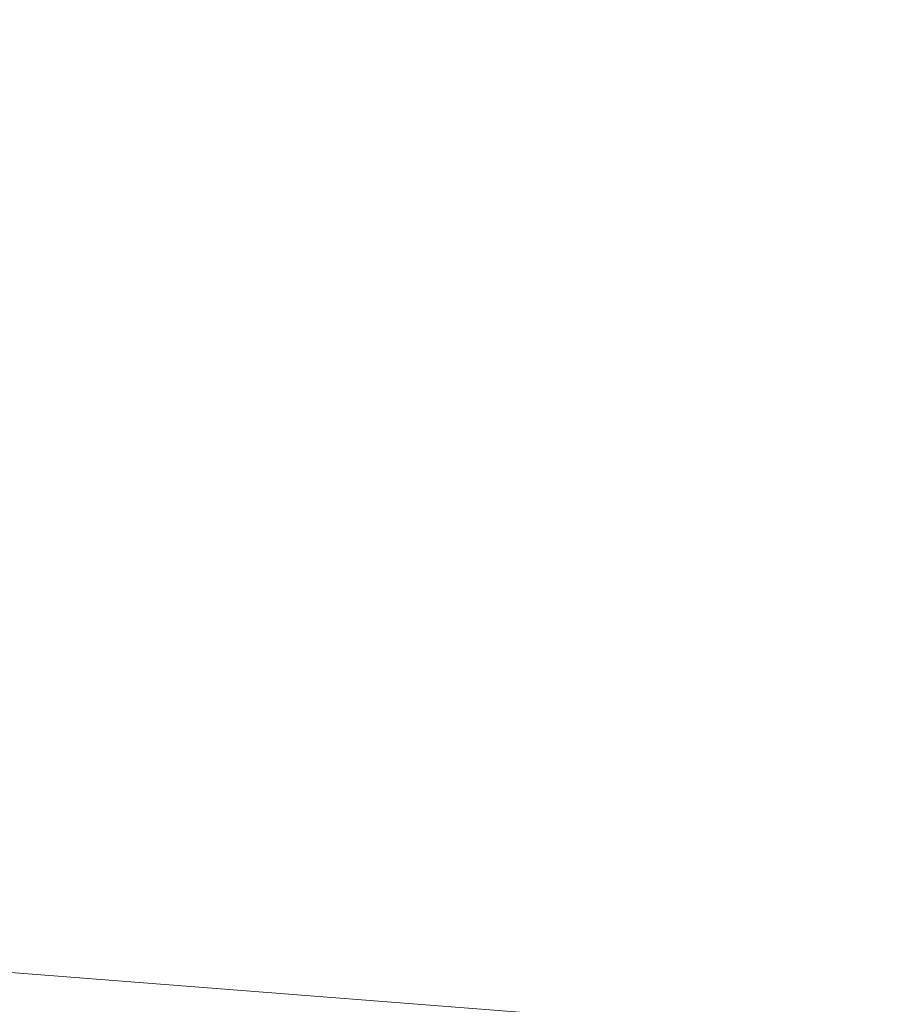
# Model space of a CAD drawing. Header units: metres. Extents: x 179483 to 180084, y 582739 to 582904.
# Tile 202 of 205: x 179814.078 to 179814.233, y 582836.444 to 582836.621. Entities that reach past the tile are written whole.
import ezdxf

# ---------------------------------------------------------------- set-up
doc = ezdxf.new("R2010")
doc.units = ezdxf.units.M
doc.layers.add('TA - VERSTOORD_GEBIED', color=30, linetype='CONTINUOUS', lineweight=18)
doc.layers.add('TA - VRIJGEGEVEN TOT 4M-MV', color=3, linetype='CONTINUOUS', lineweight=18)

msp = doc.modelspace()

# ---------------------------------------------------------------- hatches: boundary and pattern name
at = {"layer": 'TA - VRIJGEGEVEN TOT 4M-MV'}
h = msp.add_hatch(dxfattribs=at)
h.set_pattern_fill('ANSI31', color=256, scale=0.3, angle=90, style=0)
h.paths.add_polyline_path([(179814.88439, 582835.63653), (179814.5857, 582836.40974), (179799.70152, 582837.56591), (179789.26911, 582838.53261), (179789.56832, 582835.07032), (179790.58081, 582835.75144), (179793.23267, 582835.43131), (179800.598, 582834.54219), (179812.53832, 582833.3096)])

# ---------------------------------------------------------------- linework, layer by layer
at = {"layer": 'TA - VERSTOORD_GEBIED', "linetype": 'ByBlock'}
for points in [[(179789.26911, 582838.53261), (179789.56832, 582835.07032), (179790.58081, 582835.75144), (179793.23267, 582835.43131), (179800.598, 582834.54219), (179812.53832, 582833.3096), (179814.88439, 582835.63653), (179814.5857, 582836.40974), (179799.70152, 582837.56591)], [(179789.56832, 582835.07032), (179789.26911, 582838.53261), (179799.70152, 582837.56591), (179814.5857, 582836.40974), (179814.88439, 582835.63653), (179812.53832, 582833.3096), (179800.598, 582834.54219), (179793.23267, 582835.43131), (179790.58081, 582835.75144)]]:
    msp.add_lwpolyline(points, close=True, dxfattribs=at)
at = {"layer": 'TA - VRIJGEGEVEN TOT 4M-MV', "linetype": 'ByBlock'}
for points in [[(179814.5857, 582836.40974), (179814.88439, 582835.63653), (179812.53832, 582833.3096), (179800.598, 582834.54219), (179793.23267, 582835.43131), (179790.58081, 582835.75144), (179789.56832, 582835.07032), (179789.26911, 582838.53261), (179799.70152, 582837.56591)], [(179789.56832, 582835.07032), (179789.26911, 582838.53261), (179799.70152, 582837.56591), (179814.5857, 582836.40974), (179814.88439, 582835.63653), (179812.53832, 582833.3096), (179800.598, 582834.54219), (179793.23267, 582835.43131), (179790.58081, 582835.75144)]]:
    msp.add_lwpolyline(points, close=True, dxfattribs=at)

doc.saveas('drawing.dxf')
